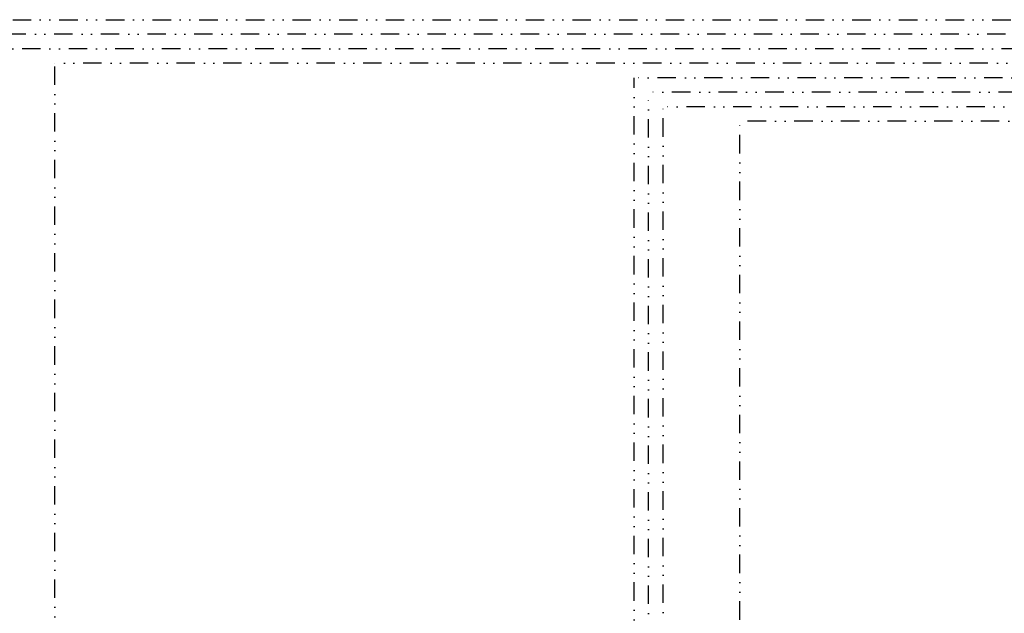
# Model space of a CAD drawing. Header units: centimetres. Extents: x 22052 to 56535, y 76485 to 78519.
# Tile 178 of 235: x 53894 to 54233, y 77934 to 78139. Entities that reach past the tile are written whole.
import ezdxf

# ---------------------------------------------------------------- set-up
doc = ezdxf.new("R2010")
doc.units = ezdxf.units.CM
doc.linetypes.add('DIVIDE2', pattern=[15.875, 6.35, -3.175, 0, -3.175, 0, -3.175])
doc.layers.add('IS_sygnał', color=210, linetype='DIVIDE2', lineweight=25)

msp = doc.modelspace()

# ---------------------------------------------------------------- linework, layer by layer
at = {"layer": 'IS_sygnał'}
for p, q in [((53505.37, 78138.72), (54581.97, 78138.72)), ((54586.97, 78133.72), (53520.37, 78133.72)), ((54591.97, 78128.72), (53713.03, 78128.72)), ((54596.97, 78123.72), (53905.69, 78123.72)), ((53905.69, 77842.95), (53905.69, 78123.72)), ((54105.33, 77247.17), (54105.33, 78118.72)), ((54601.97, 78118.72), (54105.33, 78118.72)), ((54606.97, 78113.72), (54110.33, 78113.72)), ((54110.33, 77262.17), (54110.33, 78113.72)), ((54611.97, 78108.72), (54115.33, 78108.72)), ((54115.33, 77600.06), (54115.33, 78108.72)), ((54616.97, 78103.72), (54141.72, 78103.72)), ((54141.72, 77899.72), (54141.72, 78103.72))]:
    msp.add_line(p, q, dxfattribs=at)

doc.saveas('drawing.dxf')
